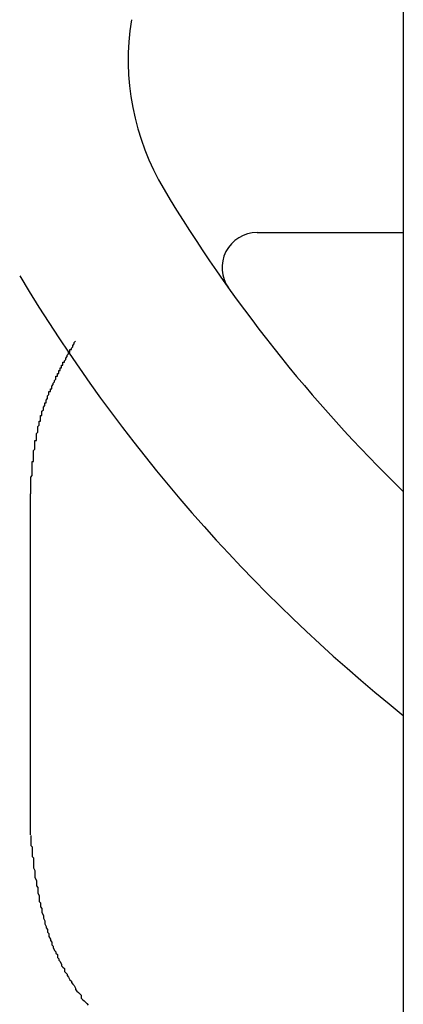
# Model space of a CAD drawing. Header units: millimetres. Extents: x 7187 to 8806, y -3756 to -2918.
# Tile 156 of 250: x 8523.95 to 8526.69, y -3638.47 to -3631.44. Entities that reach past the tile are written whole.
import ezdxf

# ---------------------------------------------------------------- set-up
doc = ezdxf.new("R2010")
doc.units = ezdxf.units.MM
doc.header["$LTSCALE"] = 3

msp = doc.modelspace()

# ---------------------------------------------------------------- linework, layer by layer
at = {"linetype": 'Continuous', "lineweight": 30}
for p, q in [((8526.6854, -3631.2197), (8526.6854, -3640.2728)), ((8525.6422, -3632.9561), (8526.6854, -3632.9561)), ((8524.0231, -3634.8203), (8524.0231, -3637.2562))]:
    msp.add_line(p, q, dxfattribs=at)
for points in [[(8524.0278, -3634.8211, 0), (8524.0278, -3634.8111, 0), (8524.0278, -3634.8011, 0), (8524.0278, -3634.8011, 0), (8524.0278, -3634.7911, 0), (8524.0278, -3634.7811, 0), (8524.0278, -3634.7811, 0), (8524.0278, -3634.7711, 0), (8524.0278, -3634.7611, 0), (8524.0278, -3634.7511, 0), (8524.0278, -3634.7511, 0), (8524.0278, -3634.7411, 0), (8524.0278, -3634.7311, 0), (8524.0278, -3634.7211, 0), (8524.0278, -3634.7211, 0), (8524.0278, -3634.7111, 0), (8524.0278, -3634.7011, 0), (8524.0278, -3634.7011, 0), (8524.0378, -3634.6911, 0), (8524.0378, -3634.6811, 0), (8524.0378, -3634.6711, 0), (8524.0378, -3634.6711, 0), (8524.0378, -3634.6611, 0), (8524.0378, -3634.6511, 0), (8524.0378, -3634.6411, 0), (8524.0378, -3634.6411, 0), (8524.0378, -3634.6311, 0), (8524.0378, -3634.6211, 0), (8524.0378, -3634.6211, 0), (8524.0378, -3634.6111, 0), (8524.0378, -3634.6011, 0), (8524.0378, -3634.5911, 0), (8524.0478, -3634.5911, 0), (8524.0478, -3634.5811, 0), (8524.0478, -3634.5711, 0), (8524.0478, -3634.5711, 0), (8524.0478, -3634.5611, 0), (8524.0478, -3634.5511, 0), (8524.0478, -3634.5411, 0), (8524.0478, -3634.5411, 0), (8524.0478, -3634.5311, 0), (8524.0478, -3634.5211, 0), (8524.0478, -3634.5111, 0), (8524.0478, -3634.5111, 0), (8524.0578, -3634.5011, 0), (8524.0578, -3634.4911, 0), (8524.0578, -3634.4911, 0), (8524.0578, -3634.4811, 0), (8524.0578, -3634.4711, 0), (8524.0578, -3634.4611, 0), (8524.0578, -3634.4611, 0), (8524.0578, -3634.4511, 0), (8524.0578, -3634.4411, 0), (8524.0678, -3634.4411, 0), (8524.0678, -3634.4311, 0), (8524.0678, -3634.4211, 0), (8524.0678, -3634.4211, 0), (8524.0678, -3634.4111, 0), (8524.0678, -3634.4011, 0), (8524.0678, -3634.3911, 0), (8524.0678, -3634.3911, 0), (8524.0778, -3634.3811, 0), (8524.0778, -3634.3711, 0), (8524.0778, -3634.3711, 0), (8524.0778, -3634.3611, 0), (8524.0778, -3634.3511, 0), (8524.0778, -3634.3511, 0), (8524.0778, -3634.3411, 0), (8524.0878, -3634.3311, 0), (8524.0878, -3634.3211, 0), (8524.0878, -3634.3211, 0), (8524.0878, -3634.3111, 0), (8524.0878, -3634.3011, 0), (8524.0978, -3634.3011, 0), (8524.0978, -3634.2911, 0), (8524.0978, -3634.2811, 0), (8524.0978, -3634.2811, 0), (8524.0978, -3634.2711, 0), (8524.0978, -3634.2611, 0), (8524.1078, -3634.2611, 0), (8524.1078, -3634.2511, 0), (8524.1078, -3634.2411, 0), (8524.1078, -3634.2311, 0), (8524.1078, -3634.2311, 0), (8524.1178, -3634.2211, 0), (8524.1178, -3634.2111, 0), (8524.1178, -3634.2111, 0), (8524.1178, -3634.2011, 0), (8524.1278, -3634.1911, 0), (8524.1278, -3634.1911, 0), (8524.1278, -3634.1811, 0), (8524.1278, -3634.1711, 0), (8524.1378, -3634.1711, 0), (8524.1378, -3634.1611, 0), (8524.1378, -3634.1511, 0), (8524.1378, -3634.1511, 0), (8524.1478, -3634.1411, 0), (8524.1478, -3634.1311, 0), (8524.1478, -3634.1311, 0), (8524.1478, -3634.1211, 0), (8524.1578, -3634.1111, 0), (8524.1578, -3634.1111, 0), (8524.1578, -3634.1011, 0), (8524.1578, -3634.0911, 0), (8524.1678, -3634.0911, 0), (8524.1678, -3634.0811, 0), (8524.1678, -3634.0711, 0), (8524.1778, -3634.0711, 0), (8524.1778, -3634.0611, 0), (8524.1778, -3634.0511, 0), (8524.1778, -3634.0511, 0), (8524.1878, -3634.0411, 0), (8524.1878, -3634.0311, 0), (8524.1878, -3634.0311, 0), (8524.1978, -3634.0211, 0), (8524.1978, -3634.0111, 0), (8524.1978, -3634.0111, 0), (8524.2078, -3634.0011, 0), (8524.2078, -3634.0011, 0), (8524.2078, -3633.9911, 0), (8524.2078, -3633.9811, 0), (8524.2178, -3633.9811, 0), (8524.2178, -3633.9711, 0), (8524.2178, -3633.9611, 0), (8524.2278, -3633.9611, 0), (8524.2278, -3633.9511, 0), (8524.2278, -3633.9411, 0), (8524.2378, -3633.9411, 0), (8524.2378, -3633.9311, 0), (8524.2378, -3633.9211, 0), (8524.2478, -3633.9211, 0), (8524.2478, -3633.9111, 0), (8524.2478, -3633.9011, 0), (8524.2578, -3633.9011, 0), (8524.2578, -3633.8911, 0), (8524.2578, -3633.8811, 0), (8524.2678, -3633.8811, 0), (8524.2678, -3633.8711, 0), (8524.2678, -3633.8711, 0), (8524.2778, -3633.8611, 0), (8524.2778, -3633.8511, 0), (8524.2778, -3633.8511, 0), (8524.2878, -3633.8411, 0), (8524.2878, -3633.8311, 0), (8524.2878, -3633.8311, 0), (8524.2978, -3633.8211, 0), (8524.2978, -3633.8111, 0), (8524.3078, -3633.8111, 0), (8524.3078, -3633.8011, 0), (8524.3078, -3633.7911, 0), (8524.3178, -3633.7911, 0), (8524.3178, -3633.7811, 0), (8524.3178, -3633.7811, 0), (8524.3278, -3633.7711, 0), (8524.3278, -3633.7611, 0), (8524.3278, -3633.7611, 0), (8524.3378, -3633.7511, 0), (8524.3378, -3633.7411, 0), (8524.3378, -3633.7411, 0), (8524.3478, -3633.7311, 0)], [(8524.0278, -3637.2611, 0), (8524.0278, -3637.2711, 0), (8524.0278, -3637.2811, 0), (8524.0278, -3637.3011, 0), (8524.0278, -3637.3111, 0), (8524.0278, -3637.3311, 0), (8524.0378, -3637.3411, 0), (8524.0378, -3637.3511, 0), (8524.0378, -3637.3711, 0), (8524.0378, -3637.3811, 0), (8524.0378, -3637.4011, 0), (8524.0378, -3637.4111, 0), (8524.0478, -3637.4211, 0), (8524.0478, -3637.4411, 0), (8524.0478, -3637.4511, 0), (8524.0478, -3637.4711, 0), (8524.0478, -3637.4811, 0), (8524.0478, -3637.4911, 0), (8524.0578, -3637.5111, 0), (8524.0578, -3637.5211, 0), (8524.0578, -3637.5411, 0), (8524.0578, -3637.5511, 0), (8524.0578, -3637.5611, 0), (8524.0678, -3637.5811, 0), (8524.0678, -3637.5911, 0), (8524.0678, -3637.6111, 0), (8524.0678, -3637.6211, 0), (8524.0778, -3637.6311, 0), (8524.0778, -3637.6511, 0), (8524.0778, -3637.6611, 0), (8524.0778, -3637.6711, 0), (8524.0878, -3637.6911, 0), (8524.0878, -3637.7011, 0), (8524.0878, -3637.7211, 0), (8524.0878, -3637.7311, 0), (8524.0978, -3637.7411, 0), (8524.0978, -3637.7611, 0), (8524.0978, -3637.7711, 0), (8524.1078, -3637.7811, 0), (8524.1078, -3637.8011, 0), (8524.1078, -3637.8111, 0), (8524.1178, -3637.8311, 0), (8524.1178, -3637.8411, 0), (8524.1178, -3637.8511, 0), (8524.1278, -3637.8711, 0), (8524.1278, -3637.8811, 0), (8524.1278, -3637.8911, 0), (8524.1378, -3637.9111, 0), (8524.1378, -3637.9211, 0), (8524.1478, -3637.9311, 0), (8524.1478, -3637.9511, 0), (8524.1578, -3637.9611, 0), (8524.1578, -3637.9711, 0), (8524.1578, -3637.9811, 0), (8524.1678, -3638.0011, 0), (8524.1678, -3638.0111, 0), (8524.1778, -3638.0211, 0), (8524.1778, -3638.0411, 0), (8524.1878, -3638.0511, 0), (8524.1878, -3638.0611, 0), (8524.1978, -3638.0811, 0), (8524.2078, -3638.0911, 0), (8524.2078, -3638.1011, 0), (8524.2178, -3638.1111, 0), (8524.2178, -3638.1311, 0), (8524.2278, -3638.1411, 0), (8524.2278, -3638.1511, 0), (8524.2378, -3638.1611, 0), (8524.2478, -3638.1811, 0), (8524.2478, -3638.1911, 0), (8524.2578, -3638.2011, 0), (8524.2678, -3638.2111, 0), (8524.2678, -3638.2311, 0), (8524.2778, -3638.2411, 0), (8524.2878, -3638.2511, 0), (8524.2878, -3638.2611, 0), (8524.2978, -3638.2711, 0), (8524.3078, -3638.2911, 0), (8524.3178, -3638.3011, 0), (8524.3178, -3638.3111, 0), (8524.3278, -3638.3211, 0), (8524.3378, -3638.3311, 0), (8524.3478, -3638.3511, 0), (8524.3478, -3638.3611, 0), (8524.3578, -3638.3711, 0), (8524.3678, -3638.3811, 0), (8524.3778, -3638.3911, 0), (8524.3878, -3638.4011, 0), (8524.3878, -3638.4211, 0), (8524.3978, -3638.4311, 0), (8524.4078, -3638.4411, 0), (8524.4178, -3638.4511, 0), (8524.4278, -3638.4611, 0), (8524.4378, -3638.4711, 0)]]:
    msp.add_polyline3d(points, dxfattribs=at)
for centre, radius, start, end in [((8526.5231, -3631.7232), 1.8, 170.79896, 210.90907), ((8534.068, -3627.2061), 10.5937, 210.90907, 225.82304), ((8525.6422, -3633.2061), 0.25, 90, 215.4553), ((8534.068, -3627.2061), 11.7938, 210.90907, 231.24656)]:
    msp.add_arc(centre, radius, start, end, dxfattribs=at)

doc.saveas('drawing.dxf')
